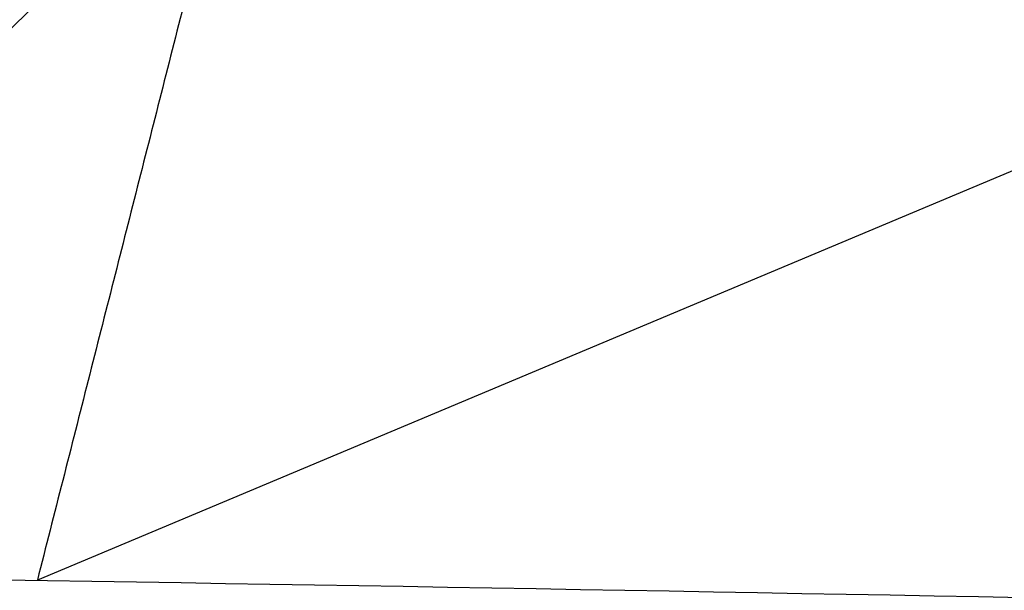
# Model space of a CAD drawing. Header units: millimetres. Extents: x -203 to 203, y 78 to 485.
# Tile 247 of 256: x 0.741 to 0.938, y 201.417 to 201.532. Entities that reach past the tile are written whole.
import ezdxf

# ---------------------------------------------------------------- set-up
doc = ezdxf.new("R2010")
doc.units = ezdxf.units.MM
doc.layers.add('Layer 01', color=18, linetype='Continuous', true_color=0x000000)

# ---------------------------------------------------------------- blocks, each defined once
blk = doc.blocks.new('10CP311BZ')
at = {"layer": 'Layer 01'}
for p, q in [((0, 12, -10), (0, 12, -4.543355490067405)), ((3.597656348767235, 9.634251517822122, 9.3304270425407), (2.131710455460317, 11.06816297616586, 9.3304270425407))]:
    blk.add_line(p, q, dxfattribs=at)
at = {"layer": 'Layer 01', "extrusion": (1.690585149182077e-14, -1, 4.631737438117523e-14)}
blk.add_open_spline([(-4.897943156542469, 12.00000000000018, 1.193530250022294), (-4.970147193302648, 12, 0.804749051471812), (-4.996238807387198, 12.00000000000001, 0.410242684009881), (-4.9679039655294, 12.00000000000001, -0.1743757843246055), (-4.946842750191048, 12, -0.3687589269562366), (-4.880705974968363, 12, -0.7565128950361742), (-4.835463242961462, 12.00000000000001, -0.9497872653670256), (-4.667284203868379, 12, -1.512509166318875), (-4.511651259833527, 12.00000000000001, -1.870449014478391), (-4.111117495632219, 12.00000000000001, -2.551026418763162), (-3.872288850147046, 12.00000000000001, -2.862611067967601), (-3.46188979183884, 12.00000000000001, -3.282566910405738), (-3.315211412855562, 12, -3.415790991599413), (-3.007185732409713, 12, -3.66129304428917), (-2.686333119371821, 11.99999999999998, -3.8851257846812), (-2.340540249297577, 11.99999999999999, -4.066825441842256), (-1.982028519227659, 12, -4.227038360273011), (-1.795723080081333, 12, -4.296442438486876), (-1.419845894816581, 12, -4.409822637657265), (-1.229184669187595, 12.00000000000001, -4.454382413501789), (-0.8424356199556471, 12.00000000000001, -4.519324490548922), (-0.6451276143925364, 12, -4.539719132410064), (-0.0547867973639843, 12, -4.562814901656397), (0.3352540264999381, 12.00000000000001, -4.529017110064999), (0.7214720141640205, 12, -4.441787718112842)], degree=3, knots=[0, 0, 0, 0, 1.179138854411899, 1.179138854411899, 1.768708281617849, 1.768708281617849, 2.3582777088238, 2.3582777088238, 3.537416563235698, 3.537416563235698, 4.716555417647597, 4.716555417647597, 5.306124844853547, 5.306124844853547, 5.895694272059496, 6.485263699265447, 6.485263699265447, 7.074833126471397, 7.074833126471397, 7.664402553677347, 7.664402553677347, 8.253971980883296, 8.253971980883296, 9.433110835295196, 9.433110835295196, 9.433110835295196, 9.433110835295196], dxfattribs=at)
at = {"layer": 'Layer 01'}
blk.add_open_spline([(0, 11.71249999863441, -5.041265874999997), (0, 11.85623812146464, -4.792304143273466), (0, 11.99997624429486, -4.543342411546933)], degree=2, dxfattribs=at)
blk = doc.blocks.new('CT311ABINT')
at = {"layer": 'Layer 01', "extrusion": (-0.1637859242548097, -0.984092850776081, 0.06881447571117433), "rotation": 0.6561814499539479}
blk.add_blockref('10CP311BZ', (-41.93200462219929, 85.8147011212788, -246.623976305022), dxfattribs=at)

msp = doc.modelspace()

# ---------------------------------------------------------------- block references
at = {"layer": 'Layer 01', "extrusion": (0, -1, 0)}
msp.add_blockref('CT311ABINT', (0, -17.71698113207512, -281.7169811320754), dxfattribs=at)

doc.saveas('drawing.dxf')
